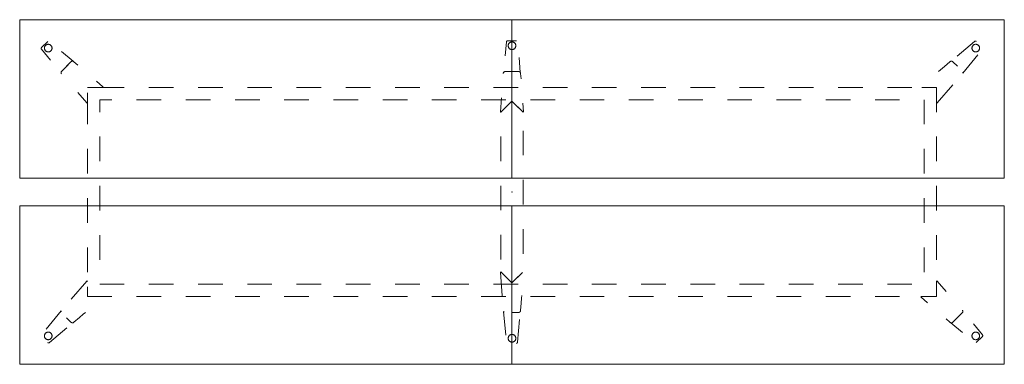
# Model space of a CAD drawing. Header units: metres. Extents: x 0 to 4, y -1.4 to 0.
import ezdxf

# ---------------------------------------------------------------- set-up
doc = ezdxf.new("R2010")
doc.units = ezdxf.units.M
doc.header["$MEASUREMENT"] = 0
doc.linetypes.add('VW-01 Short Dashed', pattern=[0.166624, 0.083312, -0.083312])
doc.layers.add('72_VITRA_INSERT', color=7, linetype='Continuous')
doc.layers.add('72_VITRA_JOYN2_D2_VITRA', color=7, linetype='Continuous', lineweight=5)
doc.layers.add('72_VITRA_JOYN2_D2_VITRA_UNDER', color=252, linetype='VW-01 Short Dashed', lineweight=5)
doc.layers.add('D2SNAP', color=1, linetype='Continuous', lineweight=18, true_color=0xff0000)

# ---------------------------------------------------------------- blocks, each defined once
blk = doc.blocks.new('72_VITRA_JOYN2_D2_JOYN_2_TOUCHDOWN_H110_400X140_GLIDES')
at = {"layer": '72_VITRA_JOYN2_D2_VITRA', "flags": 128}
for points in [[(0, 0.6997850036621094), (-1.999850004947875, 0.6997850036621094), (-1.999850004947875, 0.0557527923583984), (0, 0.0557527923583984)], [(1.999145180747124, 0.0557527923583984), (2.000149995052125, 0.6997850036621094), (0, 0.6997850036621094), (0, 0.0557527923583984)], [(-1.999850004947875, -0.0557527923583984), (-1.999850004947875, -0.6997850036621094), (0, -0.6997850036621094), (0, -0.0557527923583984)], [(0, -0.6997850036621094), (2.000149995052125, -0.6997850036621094), (1.99914518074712, -0.0557527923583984), (0, -0.0557527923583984)]]:
    blk.add_lwpolyline(points, close=True, dxfattribs=at)
at = {"layer": '72_VITRA_JOYN2_D2_VITRA_UNDER', "flags": 128}
for points in [[(-1.886187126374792, 0.6115540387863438), (-1.911104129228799, 0.5866370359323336, 0.3867434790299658), (-1.911422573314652, 0.5799160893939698), (-1.831517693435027, 0.4832404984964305, -0.2529423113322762), (-1.829071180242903, 0.4914417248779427), (-1.791662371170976, 0.5288505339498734, -0.2566041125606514), (-1.783340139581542, 0.5312709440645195), (-1.879439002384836, 0.611849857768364, 0.3887774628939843)], [(-1.899641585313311, 0.5845213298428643, 0.9999999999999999), (-1.868613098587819, 0.5845213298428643, 0.9999999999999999), (-1.899641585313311, 0.5845213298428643)], [(0.0179371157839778, 0.6147901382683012), (-0.0173008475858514, 0.6147901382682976, 0.3867434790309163), (-0.0222784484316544, 0.6102628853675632), (-0.0341371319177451, 0.4854016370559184, -0.252942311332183), (-0.0266080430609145, 0.4894708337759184), (0.0262960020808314, 0.4894708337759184, -0.2566041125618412), (0.0338921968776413, 0.4852976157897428), (0.0229179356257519, 0.6102276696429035, 0.3887774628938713)], [(-0.0155142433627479, 0.5942186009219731, 0.9999999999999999), (0.0155142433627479, 0.5942186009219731, 0.9999999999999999), (-0.0155142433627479, 0.5942186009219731)], [(1.886187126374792, 0.6115540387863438, 0.3887774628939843), (1.879439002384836, 0.611849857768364), (1.783340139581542, 0.5312709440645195, -0.2566041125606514), (1.791662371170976, 0.5288505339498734), (1.829071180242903, 0.4914417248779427, -0.2529423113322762), (1.831517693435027, 0.4832404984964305), (1.911422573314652, 0.5799160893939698, 0.3867434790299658), (1.911104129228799, 0.5866370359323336), (1.886187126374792, 0.6115540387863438)], [(1.899641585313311, 0.5845213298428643, 0.9999999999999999), (1.868613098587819, 0.5845213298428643, 0.9999999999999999)], [(-1.725, 0.425), (-1.662971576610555, 0.425, 0.6948255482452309), (-1.661990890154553, 0.4276349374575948), (-1.741530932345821, 0.4963652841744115), (-1.75747386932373, 0.5102242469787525), (-1.779393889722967, 0.5292789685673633, 0.3939100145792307), (-1.791662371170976, 0.5288505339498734), (-1.829071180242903, 0.4914417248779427, 0.3939099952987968), (-1.829499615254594, 0.4791732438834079), (-1.810459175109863, 0.4572696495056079), (-1.796365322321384, 0.4415308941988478), (-1.727632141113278, 0.3619875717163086, 0.6937495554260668), (-1.725, 0.3629715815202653)], [(1.725, 0.3629715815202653, 0.6937495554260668), (1.727632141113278, 0.3619875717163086), (1.796365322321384, 0.4415308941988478), (1.810459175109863, 0.4572696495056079), (1.829499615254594, 0.4791732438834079, 0.3939099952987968), (1.829071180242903, 0.4914417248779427), (1.791662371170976, 0.5288505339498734, 0.3939100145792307), (1.779393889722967, 0.5292789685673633), (1.75747386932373, 0.5102242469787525), (1.741530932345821, 0.4963652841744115), (1.661990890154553, 0.4276349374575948, 0.6948255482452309), (1.662971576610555, 0.425), (1.725, 0.425)], [(0, 0.3689000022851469), (0.04386071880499, 0.3250392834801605, 0.6948255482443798), (0.0464173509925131, 0.3262090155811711), (0.0387737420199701, 0.4310520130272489), (0.0373001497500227, 0.4521251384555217), (0.035274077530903, 0.4810986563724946, 0.393910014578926), (0.0262960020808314, 0.4894708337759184), (-0.0266080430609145, 0.4894708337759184, 0.3939099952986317), (-0.0355861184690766, 0.481098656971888), (-0.0376106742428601, 0.4521468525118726), (-0.0387737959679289, 0.4310520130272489), (-0.0464177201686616, 0.3262046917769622, 0.6937495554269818), (-0.043860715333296, 0.325039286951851)], [(-0.043860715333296, -0.3250392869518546, 0.6937495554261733), (-0.0464177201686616, -0.3262046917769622), (-0.0387737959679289, -0.4310520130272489), (-0.0376106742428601, -0.4521468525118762), (-0.0355861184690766, -0.481098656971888, 0.3939099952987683), (-0.0266080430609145, -0.4894708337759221), (0.0262960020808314, -0.4894708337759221, 0.3939100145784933), (0.035274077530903, -0.4810986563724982), (0.0373001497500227, -0.4521251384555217), (0.0387737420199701, -0.4310520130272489), (0.0464173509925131, -0.3262090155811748, 0.6948255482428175), (0.04386071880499, -0.3250392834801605), (0, -0.3689000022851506)], [(-1.725, -0.3629715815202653, 0.6937495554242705), (-1.727632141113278, -0.3619875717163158), (-1.796365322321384, -0.4415308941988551), (-1.810459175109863, -0.4572696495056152), (-1.829499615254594, -0.4791732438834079, 0.3939099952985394), (-1.829071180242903, -0.49144172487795), (-1.791662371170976, -0.5288505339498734, 0.393910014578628), (-1.779393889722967, -0.5292789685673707), (-1.75747386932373, -0.5102242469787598), (-1.741530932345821, -0.4963652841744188), (-1.661990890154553, -0.4276349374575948, 0.6948255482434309), (-1.662971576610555, -0.425), (-1.725, -0.425)], [(1.725, -0.425), (1.662971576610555, -0.425, 0.6948255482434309), (1.661990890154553, -0.4276349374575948), (1.741530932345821, -0.4963652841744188), (1.75747386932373, -0.5102242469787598), (1.779393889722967, -0.5292789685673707, 0.3939100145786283), (1.791662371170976, -0.5288505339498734), (1.829071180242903, -0.49144172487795, 0.3939099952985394), (1.829499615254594, -0.4791732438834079), (1.810459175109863, -0.4572696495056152), (1.796365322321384, -0.4415308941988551), (1.727632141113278, -0.3619875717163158, 0.6937495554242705), (1.725, -0.3629715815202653)], [(-1.886187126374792, -0.6115540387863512, 0.3887774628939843), (-1.879439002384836, -0.6118498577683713), (-1.783340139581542, -0.5312709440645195, -0.2566041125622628), (-1.791662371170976, -0.5288505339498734), (-1.829071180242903, -0.49144172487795, -0.252942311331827), (-1.831517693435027, -0.4832404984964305), (-1.911422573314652, -0.579916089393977, 0.3867434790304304), (-1.911104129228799, -0.5866370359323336), (-1.886187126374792, -0.6115540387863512)], [(0.0179371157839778, -0.6147901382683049, 0.3887774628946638), (0.0229179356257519, -0.6102276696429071), (0.0338921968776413, -0.4852976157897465, -0.2566041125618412), (0.0262960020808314, -0.4894708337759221), (-0.0266080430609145, -0.4894708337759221, -0.252942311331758), (-0.0341371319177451, -0.4854016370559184), (-0.0222784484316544, -0.6102628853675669, 0.3867434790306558), (-0.0173008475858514, -0.6147901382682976), (0.0179371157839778, -0.6147901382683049)], [(1.886187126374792, -0.6115540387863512), (1.911104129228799, -0.5866370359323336, 0.3867434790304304), (1.911422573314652, -0.579916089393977), (1.831517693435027, -0.4832404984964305, -0.252942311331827), (1.829071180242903, -0.49144172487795), (1.791662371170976, -0.5288505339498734, -0.2566041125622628), (1.783340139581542, -0.5312709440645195), (1.879439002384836, -0.6118498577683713, 0.3887774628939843)], [(-1.899641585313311, -0.5845213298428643, 0.9999999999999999), (-1.868613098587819, -0.5845213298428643, 0.9999999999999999)], [(-0.0155142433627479, -0.5942186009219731, 0.9999999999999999), (0.0155142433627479, -0.5942186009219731, 0.9999999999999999), (-0.0155142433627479, -0.5942186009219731)], [(1.899641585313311, -0.5845213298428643, 0.9999999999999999), (1.868613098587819, -0.5845213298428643, 0.9999999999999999), (1.899641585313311, -0.5845213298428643)]]:
    blk.add_lwpolyline(points, format="xyb", close=True, dxfattribs=at)
for points in [[(-1.725, -0.425), (1.725, -0.425), (1.725, 0.425), (-1.725, 0.425)], [(-1.674999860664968, -0.375), (1.675, -0.375), (1.675, 0.3749999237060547), (-1.674999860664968, 0.3749999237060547)], [(-0.0446953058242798, -0.3237742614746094), (-0.0438283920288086, -0.3250715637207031), (0, -0.3689000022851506), (0.0438284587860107, -0.3250715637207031), (0.0446953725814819, -0.3237742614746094), (0.0450000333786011, -0.3222431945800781), (0.0450000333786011, 0.3222431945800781), (0.0446953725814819, 0.3237742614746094), (0.0438284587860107, 0.3250715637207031), (0, 0.3689000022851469), (-0.0438283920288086, 0.3250715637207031), (-0.0446953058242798, 0.3237742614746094), (-0.0449999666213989, 0.3222431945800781), (-0.0449999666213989, -0.3222431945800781)]]:
    blk.add_lwpolyline(points, close=True, dxfattribs=at)
at = {"layer": 'D2SNAP', "linetype": 'Continuous', "lineweight": 5}
for p in [(0, 0), (0, 0), (0, 0), (0, 0), (3.26930301e-08, -9e-16)]:
    blk.add_point(p, dxfattribs=at)
blk = doc.blocks.new('72vitra_joyn226792584325B641FE88AA5B74180ED6D1')
blk.add_blockref('72_VITRA_JOYN2_D2_JOYN_2_TOUCHDOWN_H110_400X140_GLIDES', (2, -0.7000000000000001))
blk = doc.blocks.new('XCAD03E2307E9862017015CD1D793BFD507143')
at = {"color": 7}
blk.add_blockref('72vitra_joyn226792584325B641FE88AA5B74180ED6D1', (0, 0), dxfattribs=at)

msp = doc.modelspace()

# ---------------------------------------------------------------- block references
at = {"layer": '72_VITRA_INSERT'}
msp.add_blockref('XCAD03E2307E9862017015CD1D793BFD507143', (0, 0), dxfattribs=at)

doc.saveas('drawing.dxf')
